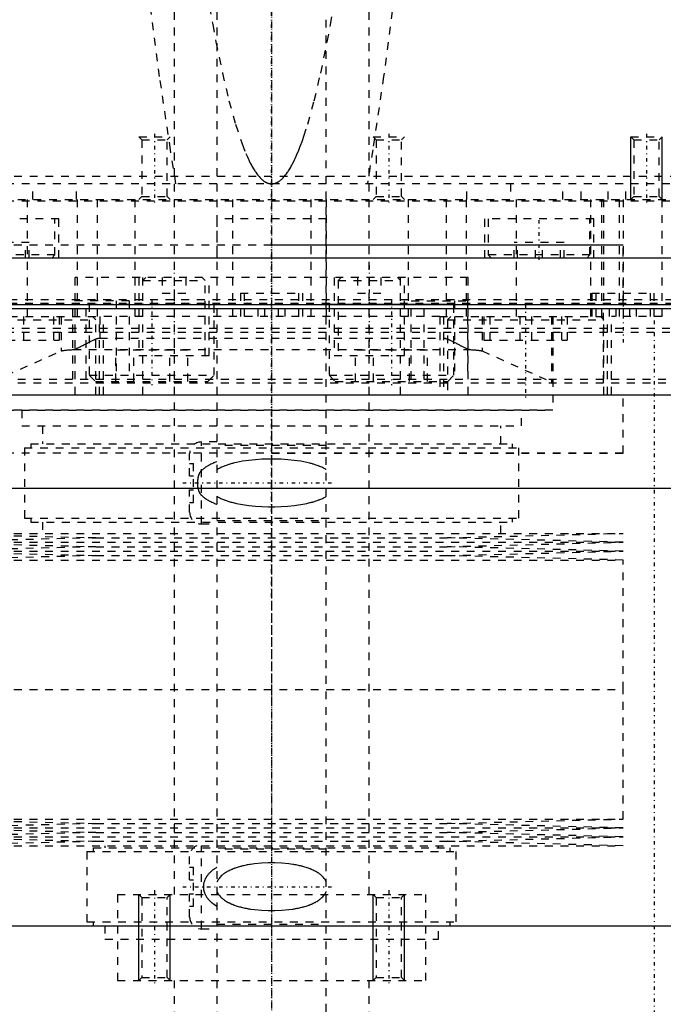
# Model space of a CAD drawing. Extents: x -120 to 120, y -136 to 715.
# Tile 3 of 12: x -32 to 50, y -71 to 56. Entities that reach past the tile are written whole.
import ezdxf

# ---------------------------------------------------------------- set-up
doc = ezdxf.new("R2010")
doc.units = 0
doc.linetypes.add('CENTER', pattern=[1.5, 0.45, -0.5, 0.05, -0.5])
doc.linetypes.add('DASHED', pattern=[2, 1, -1])
for name, color, linetype in [('AM_0', 7, 'CONTINUOUS'), ('AM_10', 7, 'CONTINUOUS'), ('AM_3', 7, 'DASHED'), ('AM_7', 7, 'CENTER')]:
    doc.layers.add(name, color=color, linetype=linetype)

msp = doc.modelspace()

# ---------------------------------------------------------------- linework, layer by layer
at = {"layer": 'AM_0', "color": 7, "linetype": 'CONTINUOUS'}
for p, q in [((100, 25), (-100, 25)), ((40.35, 25), (40.35, 25)), ((54.29, 19), (-54.29, 19)), ((54.3, 18.5), (-54.3, 18.5)), ((-68.3, 7.5), (68.3, 7.5)), ((65.59, -4.5), (-65.59, -4.5)), ((-62.39, -60.5), (62.39, -60.5))]:
    msp.add_line(p, q, dxfattribs=at)
at = {"layer": 'AM_10', "color": 7, "linetype": 'CONTINUOUS'}
for p, q in [((46, 32.5), (46, 40.5)), ((50, 32.5), (50, 40.5)), ((-17, -67.5), (-17, -56.5)), ((-13, -67.5), (-13, -56.5)), ((13, -67.5), (13, -56.5)), ((17, -67.5), (17, -56.5))]:
    msp.add_line(p, q, dxfattribs=at)
at = {"layer": 'AM_3', "color": 6, "linetype": 'DASHED'}
for p, q in [((-7, 676.5), (-7, -97.5)), ((7, -97.5), (7, 676.5)), ((-12.5, 664.5), (-12.5, -56.5)), ((12.5, -56.5), (12.5, 664.5)), ((-17, 40.5), (-16.62, 40.12)), ((-17, 40.5), (-13, 40.5)), ((-13.38, 40.12), (-13, 40.5)), ((13, 40.5), (13.38, 40.12)), ((13, 40.5), (17, 40.5)), ((16.62, 40.12), (17, 40.5)), ((46, 40.5), (46.38, 40.12)), ((46, 40.5), (50, 40.5)), ((49.62, 40.12), (50, 40.5)), ((-16.62, 40.12), (-16.62, 32.88)), ((-16.62, 40.12), (-13.38, 40.12)), ((-13.38, 32.88), (-13.38, 40.12)), ((13.38, 40.12), (13.38, 32.88)), ((13.38, 40.12), (16.62, 40.12)), ((16.62, 32.88), (16.62, 40.12)), ((46.38, 40.12), (46.38, 32.88)), ((46.38, 40.12), (49.62, 40.12)), ((49.62, 32.88), (49.62, 40.12)), ((-78.97, 35.5), (78.97, 35.5)), ((79, 34.5), (-79, 34.5)), ((-30.58, 32.5), (-30.58, 34.5)), ((-25, 32.5), (-25, 34.5)), ((25, 32.5), (25, 34.5)), ((30.58, 34.5), (30.58, 32.5)), ((37.31, 32.5), (37.31, 34.5)), ((39.62, 32.5), (39.62, 34.5)), ((43.08, 32.5), (43.08, 34.5)), ((45.38, 32.5), (45.38, 34.5)), ((50, 17.5), (50, 34.5)), ((-16.62, 32.88), (-17, 32.5)), ((-16.62, 32.88), (-13.38, 32.88)), ((-13, 32.5), (-13.38, 32.88)), ((13.38, 32.88), (13, 32.5)), ((13.38, 32.88), (16.62, 32.88)), ((17, 32.5), (16.62, 32.88)), ((46.38, 32.88), (46, 32.5)), ((46.38, 32.88), (49.62, 32.88)), ((50, 32.5), (49.62, 32.88)), ((-78.5, 32.5), (78.5, 32.5)), ((-60, 32.3), (60, 32.3)), ((-31.31, 32.5), (-31.31, 17.5)), ((-24.92, 32.5), (-24.92, 17.5)), ((-22.36, 32.5), (-22.36, 17.5)), ((-17.5, 32.5), (-17.5, 17.5)), ((-7, 32.5), (-7, 17.5)), ((-5, 32.5), (-5, 17.5)), ((5, 32.5), (5, 17.5)), ((7, 32.5), (7, 17.5)), ((17.5, 32.5), (17.5, 17.5)), ((22.36, 32.5), (22.36, 17.5)), ((24.92, 32.5), (24.92, 17.5)), ((31.31, 32.5), (31.31, 17.5)), ((40.83, 32.5), (40.83, 17.5)), ((42.23, 32.5), (42.23, 17.5)), ((42.5, 32.5), (42.5, 19.2)), ((44.5, 32.5), (44.5, 17.5)), ((45, 32.5), (45, 17.5)), ((-27.25, 30), (-41.25, 30)), ((-27.75, 25.4), (-27.75, 30)), ((-27.25, 25), (-27.25, 30)), ((-7, 30), (-7, 25)), ((7, 30), (-7, 30)), ((7, 25), (7, 30)), ((27.25, 30), (27.25, 25)), ((41.25, 30), (27.25, 30)), ((27.75, 30), (27.75, 25.4)), ((40.75, 25.4), (40.75, 30)), ((41.25, 25), (41.25, 30)), ((-45, 26.7), (45, 26.7)), ((-31.05, 27), (-37.45, 27)), ((-31.5, 25), (-31.5, 27)), ((-31.05, 25), (-31.05, 27)), ((0, 26.7), (45, 26.7)), ((31.05, 25), (31.05, 27)), ((37.45, 27), (31.05, 27)), ((31.5, 25), (31.5, 27)), ((33.8, 25), (33.8, 27)), ((34.7, 25), (34.7, 27)), ((37, 25), (37, 27)), ((37.45, 25), (37.45, 27)), ((45, 19.2), (45, 26.7)), ((-27.75, 25.4), (-40.75, 25.4)), ((-28.15, 25), (-27.75, 25.4)), ((27.75, 25.4), (28.15, 25)), ((40.75, 25.4), (27.75, 25.4)), ((40.35, 25), (40.75, 25.4)), ((-25.16, 7.5), (-25.16, 22.5)), ((25.16, 22.5), (-25.16, 22.5)), ((-17, 22.5), (-17, 12.5)), ((-16.1, 22.5), (-16.5, 22.1)), ((-16.5, 7.5), (-16.5, 22.5)), ((-16.5, 22.1), (-8.5, 22.1)), ((-14, 22.5), (-14, 20.5)), ((-12.5, 22.5), (-12.5, 20.5)), ((-11, 22.5), (-11, 20.5)), ((-8.5, 22.1), (-8.9, 22.5)), ((-8.5, 12.5), (-8.5, 22.1)), ((-8, 12.5), (-8, 22.5)), ((8, 22.5), (8, 12.5)), ((8.9, 22.5), (8.5, 22.1)), ((8.5, 22.1), (8.5, 12.5)), ((8.5, 22.1), (16.5, 22.1)), ((11, 22.5), (11, 20.5)), ((12.5, 22.5), (12.5, 20.5)), ((14, 22.5), (14, 20.5)), ((16.5, 22.1), (16.1, 22.5)), ((16.5, 7.5), (16.5, 22.5)), ((17, 12.5), (17, 22.5)), ((25.16, 7.5), (25.16, 22.5)), ((-14, 20.5), (-11, 20.5)), ((-4, 20.5), (-4, 17.5)), ((-4, 20.5), (4, 20.5)), ((-3.5, 20.5), (-3.5, 17.5)), ((3.5, 17.5), (3.5, 20.5)), ((4, 17.5), (4, 20.5)), ((11, 20.5), (14, 20.5)), ((41, 20.5), (41, 17.5)), ((41, 20.5), (49, 20.5)), ((41.5, 20.5), (41.5, 17.5)), ((48.5, 17.5), (48.5, 20.5)), ((49, 17.5), (49, 20.5)), ((-77.58, 19.2), (77.58, 19.2)), ((-77.57, 19.7), (77.57, 19.7)), ((-18.23, 19.5), (-25.44, 19.5)), ((-25.44, 9.5), (-25.44, 19.5)), ((-23.77, 9.5), (-23.77, 19.5)), ((-23.25, 19.2), (-23.35, 19.1)), ((-23.35, 19.1), (-23.35, 10)), ((-23.35, 19.1), (-7.35, 19.1)), ((-19.89, 19.5), (-19.89, 9.5)), ((-18.23, 19.5), (-18.23, 9.5)), ((-7.35, 19.1), (-7.45, 19.2)), ((-7.35, 10), (-7.35, 19.1)), ((7.45, 19.2), (7.35, 19.1)), ((7.35, 19.1), (7.35, 10)), ((7.35, 19.1), (23.35, 19.1)), ((17.89, 19.5), (25.09, 19.5)), ((17.89, 9.5), (17.89, 19.5)), ((19.55, 9.5), (19.55, 19.5)), ((23.35, 19.1), (23.25, 19.2)), ((23.35, 10), (23.35, 19.1)), ((23.43, 19.5), (23.43, 9.5)), ((25.09, 19.5), (25.09, 9.5)), ((42.5, 9), (42.5, 19.2)), ((-1.73, 17.5), (-1.73, 18.5)), ((-0.87, 17.5), (-0.87, 18.5)), ((0.87, 17.5), (0.87, 18.5)), ((1.73, 17.5), (1.73, 18.5)), ((43.27, 17.5), (43.27, 18.5)), ((44.13, 17.5), (44.13, 18.5)), ((45.87, 17.5), (45.87, 18.5)), ((46.73, 17.5), (46.73, 18.5)), ((-43.53, 17.5), (-21.53, 17.5)), ((-42.53, 17.1), (-22.53, 17.1)), ((-31.77, 17.5), (-31.77, 14.5)), ((-27.95, 17.5), (-27.95, 14.5)), ((-27.19, 17.5), (-27.19, 14.5)), ((-26.96, 17.5), (-26.96, 13.1)), ((-22.53, 17.1), (-22.93, 17.5)), ((-22.53, 7.5), (-22.53, 17.1)), ((-22.03, 7.5), (-22.03, 17.5)), ((-22, 17.5), (-22, 14.74)), ((21.53, 17.5), (-21.53, 17.5)), ((-21.53, 7.5), (-21.53, 17.5)), ((21.53, 17.5), (21.53, 7.5)), ((21.53, 17.5), (43.53, 17.5)), ((22, 17.5), (22, 14.74)), ((22.03, 17.5), (22.03, 7.5)), ((22.93, 17.5), (22.53, 17.1)), ((22.53, 17.1), (22.53, 7.5)), ((22.53, 17.1), (42.53, 17.1)), ((26.96, 17.5), (26.96, 13.1)), ((27.19, 17.5), (27.19, 14.5)), ((27.95, 17.5), (27.95, 14.5)), ((31.77, 17.5), (31.77, 14.5)), ((33.28, 17.5), (33.28, 14.5)), ((35.82, 17.5), (35.82, 9.14)), ((36, 17.5), (36, 5.5)), ((37.11, 17.5), (37.11, 14.5)), ((37.86, 17.5), (37.86, 14.5)), ((42.53, 17.1), (42.13, 17.5)), ((42.53, 7.5), (42.53, 17.1)), ((43.03, 7.5), (43.03, 17.5)), ((50, 17.5), (43.53, 17.5)), ((43.53, 7.5), (43.53, 17.5)), ((-60, 16), (60, 16)), ((-60, 15.5), (60, 15.5)), ((-37.86, 14.5), (-27.19, 14.5)), ((-23.77, 14.01), (-23.35, 14.24)), ((-22.03, 14.74), (22.03, 14.74)), ((23.35, 14.24), (23.43, 14.2)), ((27.19, 14.5), (37.86, 14.5)), ((-35.82, 9.14), (-26.96, 13.1)), ((-25.44, 13.27), (-25.41, 13.27)), ((-25.41, 13.27), (25.41, 13.27)), ((-19.97, 9.2), (-19.97, 13.2)), ((-10.73, 13.2), (-19.97, 13.2)), ((-17.66, 9.2), (-17.66, 13.2)), ((-13.04, 9.2), (-13.04, 13.2)), ((-10.73, 9.2), (-10.73, 13.2)), ((10.73, 9.2), (10.73, 13.2)), ((19.97, 13.2), (10.73, 13.2)), ((13.04, 9.2), (13.04, 13.2)), ((17.66, 9.2), (17.66, 13.2)), ((19.97, 9.2), (19.97, 13.2)), ((25.1, 13.38), (25.16, 13.36)), ((26.96, 13.1), (35.82, 9.14)), ((-17, 12.5), (-8, 12.5)), ((8, 12.5), (17, 12.5)), ((-52.5, 9.5), (52.5, 9.5)), ((-52.5, 9), (52.5, 9)), ((-23.35, 10), (-22.55, 9.2)), ((-23.35, 10), (-7.35, 10)), ((-22.55, 9.2), (-8.15, 9.2)), ((-8.15, 9.2), (-7.35, 10)), ((7.35, 10), (8.15, 9.2)), ((7.35, 10), (23.35, 10)), ((8.15, 9.2), (22.55, 9.2)), ((22.55, 9.2), (23.35, 10)), ((45, 0), (45, 7.5)), ((45, 0), (45, 7.5)), ((-36, 5.52), (36, 5.52)), ((36, 5.5), (-36, 5.5)), ((-32, 5.5), (-32, 3.5)), ((32, 3.5), (32, 5.5)), ((-32, 3.5), (32, 3.5)), ((-29.35, 3.5), (-29.35, 1.2)), ((29.35, 1.2), (29.35, 3.5)), ((-7, 1.45), (-9, 1.45)), ((-9, -9.05), (-9, 1.45)), ((45, 0), (-45, 0)), ((-31.65, 0.7), (-31.65, -8.3)), ((-31.65, 0.7), (31.65, 0.7)), ((-30.85, 1.2), (-30.85, 0.7)), ((-30.85, 1.2), (30.85, 1.2)), ((7, 1), (-7, 1)), ((0, 0), (45, 0)), ((30.85, 0.7), (30.85, 1.2)), ((31.65, -8.3), (31.65, 0.7)), ((-10.5, -2.9), (-10.5, -0.05)), ((-10.5, -1.3), (-10, -1.3)), ((-10, -6.3), (-10, -1.3)), ((-10.5, -2.9), (-10, -2.9)), ((-10.5, -7.55), (-10.5, -4.7)), ((-10.5, -4.7), (-10, -4.7)), ((-10.5, -6.3), (-10, -6.3)), ((-31.65, -8.3), (31.65, -8.3)), ((-30.85, -8.3), (-30.85, -8.8)), ((-30.85, -8.8), (30.85, -8.8)), ((-29.35, -8.8), (-29.35, -10.25)), ((-7, -8.6), (7, -8.6)), ((29.35, -10.25), (29.35, -8.8)), ((30.85, -8.8), (30.85, -8.3)), ((-9, -9.05), (-7, -9.05)), ((-45, -10.25), (-22.5, -10.82)), ((-45, -10.25), (45, -10.25)), ((-22.5, -10.82), (-45, -11.39)), ((-22.5, -10.82), (22.5, -10.82)), ((22.5, -10.82), (45, -10.25)), ((45, -11.39), (22.5, -10.82)), ((-45, -11.39), (-22.5, -11.96)), ((-45, -11.39), (45, -11.39)), ((-22.5, -11.96), (-45, -12.53)), ((-45, -12.53), (-22.5, -13.1)), ((-45, -12.53), (45, -12.53)), ((-22.5, -11.96), (22.5, -11.96)), ((22.5, -11.96), (45, -11.39)), ((45, -12.53), (22.5, -11.96)), ((22.5, -13.1), (45, -12.53)), ((-22.5, -13.1), (-45, -13.67)), ((-45, -13.67), (45, -13.67)), ((-22.5, -13.1), (22.5, -13.1)), ((45, -13.67), (22.5, -13.1)), ((45, -30.25), (45, -13.67)), ((-45, -30.25), (45, -30.25)), ((-45, -30.25), (0, -30.25)), ((45, -46.83), (45, -30.25)), ((-45, -46.83), (-22.5, -47.4)), ((-45, -46.83), (45, -46.83)), ((-22.5, -47.4), (-45, -47.97)), ((-22.5, -47.4), (22.5, -47.4)), ((22.5, -47.4), (45, -46.83)), ((45, -47.97), (22.5, -47.4)), ((-45, -47.97), (-22.5, -48.54)), ((-45, -47.97), (45, -47.97)), ((-22.5, -48.54), (-45, -49.11)), ((-45, -49.11), (-22.5, -49.68)), ((-45, -49.11), (45, -49.11)), ((-22.5, -48.54), (22.5, -48.54)), ((22.5, -48.54), (45, -47.97)), ((45, -49.11), (22.5, -48.54)), ((22.5, -49.68), (45, -49.11)), ((-22.5, -49.68), (-45, -50.25)), ((-45, -50.25), (45, -50.25)), ((-22.5, -49.68), (22.5, -49.68)), ((-21.35, -50.25), (-21.35, -50.5)), ((-9, -60.88), (-9, -50.25)), ((21.35, -50.5), (21.35, -50.25)), ((45, -50.25), (22.5, -49.68)), ((-23.65, -51), (-23.65, -60)), ((-23.65, -51), (23.65, -51)), ((-22.85, -50.5), (-22.85, -51)), ((-22.85, -50.5), (22.85, -50.5)), ((-10.5, -54.6), (-10.5, -51.62)), ((7, -50.7), (-7, -50.7)), ((22.85, -51), (22.85, -50.5)), ((23.65, -60), (23.65, -51)), ((-10.5, -53), (-10, -53)), ((-10, -58), (-10, -53)), ((-10.5, -54.6), (-10, -54.6)), ((-19.75, -56.5), (19.75, -56.5)), ((-19.75, -56.5), (-19.75, -67.5)), ((-19.75, -56.5), (0, -56.5)), ((-17, -56.5), (-16.62, -56.88)), ((-13.38, -56.88), (-13, -56.5)), ((-10.5, -59.38), (-10.5, -56.4)), ((-10.5, -56.4), (-10, -56.4)), ((13, -56.5), (13.38, -56.88)), ((16.62, -56.88), (17, -56.5)), ((19.75, -67.5), (19.75, -56.5)), ((-16.62, -56.88), (-16.62, -67.12)), ((-16.62, -56.88), (-13.38, -56.88)), ((-13.38, -67.12), (-13.38, -56.88)), ((13.38, -56.88), (13.38, -67.12)), ((13.38, -56.88), (16.62, -56.88)), ((16.62, -67.12), (16.62, -56.88)), ((-10.5, -58), (-10, -58)), ((-23.65, -60), (23.65, -60)), ((-22.85, -60), (-22.85, -60.5)), ((-21.35, -60.5), (-21.35, -62.2)), ((-7, -60.3), (7, -60.3)), ((21.35, -62.2), (21.35, -60.5)), ((22.85, -60.5), (22.85, -60)), ((-9, -60.88), (-7, -60.88)), ((-21.35, -62.2), (21.35, -62.2)), ((-19.75, -67.5), (19.75, -67.5)), ((-16.62, -67.12), (-17, -67.5)), ((-16.62, -67.12), (-13.38, -67.12)), ((-13, -67.5), (-13.38, -67.12)), ((-12.5, -67.5), (-12.5, -81)), ((12.5, -80.5), (12.5, -67.5)), ((13.38, -67.12), (13, -67.5)), ((13.38, -67.12), (16.62, -67.12)), ((17, -67.5), (16.62, -67.12))]:
    msp.add_line(p, q, dxfattribs=at)
for points in [[(-12.26, 34.5, 0), (-12.95, 38.84, 0), (-14.34, 48.23, 0), (-15.71, 58.58, 0), (-16.4, 64.1, 0)], [(16.4, 64.1, 0), (15.71, 58.58, 0), (14.34, 48.23, 0), (12.95, 38.84, 0), (12.26, 34.5, 0)], [(-7.96, 57.2, 0), (-7.54, 54.88, 0), (-7.13, 52.68, 0), (-6.29, 48.66, 0), (-5.46, 45.14, 0), (-4.62, 42.12, 0), (-3.78, 39.6, 0), (-3.29, 38.36, 0), (-3.15, 38.04, 0), (-3.01, 37.73, 0), (-2.94, 37.59, 0), (-2.87, 37.44, 0), (-2.73, 37.16, 0), (-2.59, 36.89, 0), (-2.52, 36.77, 0), (-2.45, 36.64, 0), (-2.31, 36.41, 0), (-2.17, 36.18, 0), (-2.1, 36.07, 0), (-2.03, 35.97, 0), (-1.89, 35.78, 0), (-1.75, 35.59, 0), (-1.61, 35.43, 0), (-1.47, 35.27, 0), (-1.33, 35.13, 0), (-1.26, 35.07, 0), (-1.19, 35.01, 0), (-1.05, 34.89, 0), (-0.91, 34.8, 0), (-0.83, 34.74, 0), (-0.81, 34.73, 0), (-0.78, 34.72, 0), (-0.77, 34.71, 0), (-0.76, 34.71, 0), (-0.74, 34.69, 0), (-0.71, 34.68, 0), (-0.69, 34.67, 0), (-0.67, 34.66, 0), (-0.64, 34.65, 0), (-0.63, 34.64, 0), (-0.62, 34.64, 0), (-0.6, 34.63, 0), (-0.57, 34.62, 0), (-0.55, 34.61, 0), (-0.53, 34.6, 0), (-0.5, 34.59, 0), (-0.49, 34.59, 0), (-0.48, 34.58, 0), (-0.46, 34.57, 0), (-0.43, 34.57, 0), (-0.42, 34.56, 0), (-0.41, 34.56, 0), (-0.39, 34.55, 0), (-0.36, 34.55, 0), (-0.35, 34.54, 0), (-0.34, 34.54, 0), (-0.32, 34.54, 0), (-0.29, 34.53, 0), (-0.27, 34.53, 0), (-0.25, 34.52, 0), (-0.22, 34.52, 0), (-0.21, 34.52, 0), (-0.2, 34.51, 0), (-0.18, 34.51, 0), (-0.15, 34.51, 0), (-0.13, 34.51, 0), (-0.11, 34.5, 0), (-0.08, 34.5, 0), (-0.07, 34.5, 0), (-0.06, 34.5, 0), (-0.04, 34.5, 0), (-0.01, 34.5, 0), (0, 34.5, 0)], [(0, 34.5, 0), (0.01, 34.5, 0), (0.04, 34.5, 0), (0.06, 34.5, 0), (0.07, 34.5, 0), (0.08, 34.5, 0), (0.11, 34.5, 0), (0.13, 34.51, 0), (0.15, 34.51, 0), (0.18, 34.51, 0), (0.2, 34.51, 0), (0.21, 34.52, 0), (0.22, 34.52, 0), (0.25, 34.52, 0), (0.27, 34.53, 0), (0.29, 34.53, 0), (0.32, 34.54, 0), (0.34, 34.54, 0), (0.35, 34.54, 0), (0.36, 34.55, 0), (0.39, 34.55, 0), (0.41, 34.56, 0), (0.42, 34.56, 0), (0.43, 34.57, 0), (0.46, 34.57, 0), (0.48, 34.58, 0), (0.49, 34.59, 0), (0.5, 34.59, 0), (0.53, 34.6, 0), (0.55, 34.61, 0), (0.57, 34.62, 0), (0.6, 34.63, 0), (0.62, 34.64, 0), (0.63, 34.64, 0), (0.64, 34.65, 0), (0.67, 34.66, 0), (0.69, 34.67, 0), (0.71, 34.68, 0), (0.74, 34.69, 0), (0.76, 34.71, 0), (0.77, 34.71, 0), (0.78, 34.72, 0), (0.81, 34.73, 0), (0.83, 34.74, 0), (0.85, 34.76, 0), (0.88, 34.77, 0), (0.9, 34.79, 0), (0.91, 34.8, 0), (0.92, 34.8, 0), (0.95, 34.82, 0), (0.97, 34.83, 0), (1.05, 34.89, 0), (1.19, 35.01, 0), (1.26, 35.07, 0), (1.33, 35.13, 0), (1.47, 35.27, 0), (1.61, 35.43, 0), (1.75, 35.59, 0), (1.89, 35.78, 0), (2.03, 35.97, 0), (2.1, 36.07, 0), (2.17, 36.18, 0), (2.31, 36.41, 0), (2.45, 36.64, 0), (2.52, 36.77, 0), (2.59, 36.89, 0), (2.73, 37.16, 0), (2.87, 37.44, 0), (2.94, 37.59, 0), (3.01, 37.73, 0), (3.15, 38.04, 0), (3.29, 38.36, 0), (3.43, 38.7, 0), (3.57, 39.05, 0), (3.71, 39.41, 0), (3.78, 39.6, 0), (3.85, 39.79, 0), (3.99, 40.18, 0), (4.13, 40.59, 0), (4.62, 42.12, 0), (5.46, 45.14, 0), (6.29, 48.66, 0), (7.13, 52.68, 0), (7.54, 54.88, 0), (7.96, 57.2, 0)], [(-25.16, 13.36, 0), (-25.13, 13.37, 0), (-25.05, 13.4, 0), (-24.98, 13.43, 0), (-24.94, 13.44, 0), (-24.91, 13.46, 0), (-24.83, 13.49, 0), (-24.76, 13.52, 0), (-24.68, 13.56, 0), (-24.61, 13.59, 0), (-24.53, 13.63, 0), (-24.49, 13.65, 0), (-24.45, 13.67, 0), (-24.37, 13.7, 0), (-24.3, 13.74, 0), (-24.22, 13.78, 0), (-24.14, 13.82, 0), (-24.06, 13.87, 0), (-24.02, 13.89, 0), (-23.98, 13.91, 0), (-23.9, 13.95, 0), (-23.82, 13.99, 0), (-23.77, 14.01, 0)], [(-23.35, 14.24, 0), (-23.22, 14.31, 0), (-22.95, 14.44, 0), (-22.79, 14.52, 0), (-22.74, 14.54, 0), (-22.69, 14.56, 0), (-22.67, 14.57, 0), (-22.65, 14.58, 0), (-22.6, 14.6, 0), (-22.55, 14.62, 0), (-22.53, 14.63, 0)], [(-22.53, 14.63, 0), (-22.52, 14.63, 0), (-22.49, 14.64, 0), (-22.46, 14.65, 0), (-22.45, 14.65, 0), (-22.44, 14.66, 0), (-22.41, 14.67, 0), (-22.38, 14.68, 0), (-22.36, 14.68, 0), (-22.33, 14.69, 0), (-22.3, 14.7, 0), (-22.29, 14.7, 0), (-22.27, 14.7, 0), (-22.25, 14.71, 0), (-22.22, 14.72, 0), (-22.19, 14.72, 0), (-22.16, 14.72, 0), (-22.13, 14.73, 0), (-22.12, 14.73, 0), (-22.1, 14.73, 0), (-22.07, 14.73, 0), (-22.04, 14.73, 0), (-22.03, 14.74, 0)], [(22.03, 14.74, 0), (22.04, 14.73, 0), (22.07, 14.73, 0), (22.1, 14.73, 0), (22.12, 14.73, 0), (22.13, 14.73, 0), (22.16, 14.72, 0), (22.19, 14.72, 0), (22.22, 14.72, 0), (22.25, 14.71, 0), (22.27, 14.7, 0), (22.29, 14.7, 0), (22.3, 14.7, 0), (22.33, 14.69, 0), (22.36, 14.68, 0), (22.38, 14.68, 0), (22.41, 14.67, 0), (22.44, 14.66, 0), (22.45, 14.65, 0), (22.46, 14.65, 0), (22.49, 14.64, 0), (22.52, 14.63, 0), (22.53, 14.63, 0)], [(22.53, 14.63, 0), (22.55, 14.62, 0), (22.6, 14.6, 0), (22.65, 14.58, 0), (22.67, 14.57, 0), (22.69, 14.56, 0), (22.74, 14.54, 0), (22.79, 14.52, 0), (22.95, 14.44, 0), (23.22, 14.31, 0), (23.35, 14.24, 0)], [(23.43, 14.2, 0), (23.48, 14.17, 0), (23.58, 14.12, 0), (23.67, 14.07, 0), (23.72, 14.04, 0), (23.77, 14.02, 0), (23.87, 13.97, 0), (23.96, 13.92, 0), (24.06, 13.87, 0), (24.15, 13.82, 0), (24.24, 13.77, 0), (24.29, 13.75, 0), (24.34, 13.72, 0), (24.43, 13.68, 0), (24.52, 13.63, 0), (24.61, 13.59, 0), (24.7, 13.55, 0), (24.79, 13.51, 0), (24.84, 13.49, 0), (24.88, 13.47, 0), (24.97, 13.43, 0), (25.05, 13.4, 0), (25.1, 13.38, 0)], [(-26.96, 13.1, 0), (-26.94, 13.1, 0), (-26.91, 13.11, 0), (-26.87, 13.12, 0), (-26.85, 13.13, 0), (-26.83, 13.13, 0), (-26.77, 13.15, 0), (-26.71, 13.16, 0), (-26.65, 13.17, 0), (-26.57, 13.18, 0), (-26.49, 13.19, 0), (-26.45, 13.19, 0), (-26.41, 13.2, 0), (-26.32, 13.21, 0), (-26.22, 13.22, 0), (-26.11, 13.23, 0), (-26, 13.23, 0), (-25.89, 13.24, 0), (-25.83, 13.25, 0), (-25.77, 13.25, 0), (-25.64, 13.26, 0), (-25.51, 13.27, 0), (-25.44, 13.27, 0)], [(-25.41, 13.27, 0), (-25.37, 13.29, 0), (-25.29, 13.31, 0), (-25.2, 13.34, 0), (-25.16, 13.36, 0)], [(25.16, 13.36, 0), (25.2, 13.34, 0), (25.29, 13.31, 0), (25.37, 13.29, 0), (25.41, 13.27, 0)], [(25.41, 13.27, 0), (25.48, 13.27, 0), (25.61, 13.26, 0), (25.74, 13.25, 0), (25.81, 13.25, 0), (25.87, 13.25, 0), (25.99, 13.24, 0), (26.1, 13.23, 0), (26.2, 13.22, 0), (26.3, 13.21, 0), (26.4, 13.2, 0), (26.44, 13.19, 0), (26.49, 13.19, 0), (26.57, 13.18, 0), (26.64, 13.17, 0), (26.71, 13.16, 0), (26.77, 13.15, 0), (26.82, 13.14, 0), (26.85, 13.13, 0), (26.87, 13.12, 0), (26.91, 13.11, 0), (26.94, 13.1, 0), (26.96, 13.1, 0)], [(35.82, 9.14, 0), (35.88, 9.12, 0), (35.95, 9.07, 0), (35.99, 9.02, 0), (36, 9, 0)], [(36, 9, 0), (36, 8.99, 0), (36, 8.99, 0), (36, 8.99, 0), (36, 8.99, 0)], [(-7, -1.07, 0), (-7.06, -1.09, 0), (-7.18, -1.14, 0), (-7.31, -1.19, 0), (-7.37, -1.21, 0), (-7.43, -1.24, 0), (-7.55, -1.29, 0), (-7.67, -1.35, 0), (-7.78, -1.41, 0), (-7.9, -1.46, 0), (-8.02, -1.53, 0), (-8.07, -1.56, 0), (-8.13, -1.59, 0), (-8.24, -1.65, 0), (-8.35, -1.72, 0), (-8.46, -1.79, 0), (-8.56, -1.86, 0), (-8.66, -1.94, 0), (-8.71, -1.98, 0), (-8.76, -2.02, 0), (-8.86, -2.1, 0), (-8.95, -2.18, 0), (-9, -2.22, 0)], [(7, -2.09, 0), (6.95, -2.06, 0), (6.84, -2, 0), (6.74, -1.94, 0), (6.68, -1.91, 0), (6.63, -1.89, 0), (6.52, -1.83, 0), (6.41, -1.78, 0), (6.3, -1.73, 0), (6.18, -1.69, 0), (6.07, -1.64, 0), (6.01, -1.62, 0), (5.95, -1.6, 0), (5.83, -1.55, 0), (5.71, -1.51, 0), (5.59, -1.47, 0), (5.47, -1.43, 0), (5.35, -1.4, 0), (5.29, -1.38, 0), (5.23, -1.36, 0), (5.1, -1.33, 0), (4.97, -1.29, 0), (4.91, -1.28, 0), (4.52, -1.18, 0), (3.72, -1.03, 0), (2.9, -0.91, 0), (2.07, -0.83, 0), (1.24, -0.77, 0), (0.41, -0.75, 0), (0, -0.74, 0), (-0.41, -0.75, 0), (-1.24, -0.77, 0), (-2.07, -0.83, 0), (-2.9, -0.91, 0), (-3.72, -1.03, 0), (-4.52, -1.18, 0), (-4.91, -1.28, 0), (-4.97, -1.29, 0), (-5.1, -1.33, 0), (-5.23, -1.36, 0), (-5.29, -1.38, 0), (-5.35, -1.4, 0), (-5.47, -1.43, 0), (-5.59, -1.47, 0), (-5.71, -1.51, 0), (-5.83, -1.55, 0), (-5.95, -1.6, 0), (-6.01, -1.62, 0), (-6.07, -1.64, 0), (-6.18, -1.69, 0), (-6.3, -1.73, 0), (-6.41, -1.78, 0), (-6.52, -1.83, 0), (-6.63, -1.89, 0), (-6.68, -1.91, 0), (-6.74, -1.94, 0), (-6.84, -2, 0), (-6.95, -2.06, 0), (-7, -2.09, 0)], [(-9, -2.22, 0), (-9.01, -2.23, 0), (-9.02, -2.24, 0), (-9.04, -2.26, 0), (-9.05, -2.27, 0), (-9.06, -2.28, 0), (-9.07, -2.29, 0), (-9.09, -2.31, 0), (-9.1, -2.33, 0), (-9.12, -2.35, 0), (-9.13, -2.37, 0), (-9.14, -2.38, 0), (-9.15, -2.39, 0), (-9.16, -2.41, 0), (-9.18, -2.44, 0), (-9.19, -2.46, 0), (-9.2, -2.48, 0), (-9.22, -2.51, 0), (-9.22, -2.52, 0), (-9.23, -2.53, 0), (-9.24, -2.56, 0), (-9.26, -2.58, 0), (-9.26, -2.59, 0), (-9.27, -2.61, 0), (-9.28, -2.63, 0), (-9.29, -2.66, 0), (-9.3, -2.67, 0), (-9.3, -2.69, 0), (-9.32, -2.71, 0), (-9.33, -2.74, 0), (-9.34, -2.77, 0), (-9.35, -2.8, 0), (-9.36, -2.83, 0), (-9.36, -2.84, 0), (-9.37, -2.86, 0), (-9.38, -2.89, 0), (-9.39, -2.92, 0), (-9.4, -2.95, 0), (-9.41, -2.98, 0), (-9.41, -3.02, 0), (-9.42, -3.03, 0), (-9.42, -3.05, 0), (-9.43, -3.08, 0), (-9.44, -3.11, 0), (-9.44, -3.15, 0), (-9.45, -3.18, 0), (-9.46, -3.21, 0), (-9.46, -3.23, 0), (-9.46, -3.25, 0), (-9.47, -3.28, 0), (-9.47, -3.31, 0), (-9.49, -3.43, 0), (-9.5, -3.64, 0), (-9.51, -3.74, 0), (-9.51, -3.84, 0), (-9.5, -4.04, 0), (-9.48, -4.25, 0), (-9.46, -4.37, 0), (-9.45, -4.4, 0), (-9.45, -4.43, 0), (-9.44, -4.45, 0), (-9.44, -4.47, 0), (-9.43, -4.5, 0), (-9.43, -4.53, 0), (-9.42, -4.56, 0), (-9.41, -4.6, 0), (-9.4, -4.63, 0), (-9.4, -4.65, 0), (-9.39, -4.66, 0), (-9.38, -4.7, 0), (-9.37, -4.73, 0), (-9.36, -4.76, 0), (-9.35, -4.79, 0), (-9.34, -4.83, 0), (-9.33, -4.84, 0), (-9.33, -4.86, 0), (-9.31, -4.89, 0), (-9.3, -4.92, 0), (-9.3, -4.93, 0), (-9.29, -4.95, 0), (-9.27, -4.98, 0), (-9.26, -5.01, 0), (-9.25, -5.03, 0), (-9.25, -5.04, 0), (-9.23, -5.07, 0), (-9.22, -5.1, 0), (-9.2, -5.12, 0), (-9.18, -5.15, 0), (-9.17, -5.18, 0), (-9.16, -5.19, 0), (-9.15, -5.2, 0), (-9.13, -5.23, 0), (-9.12, -5.25, 0), (-9.1, -5.27, 0), (-9.08, -5.29, 0), (-9.06, -5.31, 0), (-9.05, -5.32, 0), (-9.05, -5.33, 0), (-9.03, -5.35, 0), (-9.01, -5.37, 0), (-9, -5.38, 0)], [(-9, -5.38, 0), (-8.95, -5.42, 0), (-8.86, -5.5, 0), (-8.76, -5.58, 0), (-8.71, -5.62, 0), (-8.66, -5.66, 0), (-8.56, -5.74, 0), (-8.46, -5.81, 0), (-8.35, -5.88, 0), (-8.24, -5.95, 0), (-8.13, -6.01, 0), (-8.07, -6.04, 0), (-8.02, -6.07, 0), (-7.9, -6.14, 0), (-7.78, -6.19, 0), (-7.67, -6.25, 0), (-7.55, -6.31, 0), (-7.43, -6.36, 0), (-7.37, -6.39, 0), (-7.31, -6.41, 0), (-7.18, -6.46, 0), (-7.06, -6.51, 0), (-7, -6.53, 0)], [(-7, -5.51, 0), (-6.95, -5.54, 0), (-6.84, -5.6, 0), (-6.74, -5.66, 0), (-6.68, -5.69, 0), (-6.63, -5.71, 0), (-6.52, -5.77, 0), (-6.41, -5.82, 0), (-6.3, -5.87, 0), (-6.18, -5.91, 0), (-6.07, -5.96, 0), (-6.01, -5.98, 0), (-5.95, -6, 0), (-5.83, -6.05, 0), (-5.71, -6.09, 0), (-5.59, -6.13, 0), (-5.47, -6.17, 0), (-5.35, -6.2, 0), (-5.29, -6.22, 0), (-5.23, -6.24, 0), (-5.1, -6.27, 0), (-4.97, -6.31, 0), (-4.91, -6.32, 0), (-4.52, -6.42, 0), (-3.72, -6.57, 0), (-2.9, -6.69, 0), (-2.07, -6.77, 0), (-1.24, -6.83, 0), (-0.41, -6.85, 0), (0, -6.86, 0), (0.41, -6.85, 0), (1.24, -6.83, 0), (2.07, -6.77, 0), (2.9, -6.69, 0), (3.72, -6.57, 0), (4.52, -6.42, 0), (4.91, -6.32, 0), (4.97, -6.31, 0), (5.1, -6.27, 0), (5.23, -6.24, 0), (5.29, -6.22, 0), (5.35, -6.2, 0), (5.47, -6.17, 0), (5.59, -6.13, 0), (5.71, -6.09, 0), (5.83, -6.05, 0), (5.95, -6, 0), (6.01, -5.98, 0), (6.07, -5.96, 0), (6.18, -5.91, 0), (6.3, -5.87, 0), (6.41, -5.82, 0), (6.52, -5.77, 0), (6.63, -5.71, 0), (6.68, -5.69, 0), (6.74, -5.66, 0), (6.84, -5.6, 0), (6.95, -5.54, 0), (7, -5.51, 0)], [(7, -54.88, 0), (7, -54.87, 0), (6.99, -54.85, 0), (6.98, -54.82, 0), (6.97, -54.81, 0), (6.96, -54.8, 0), (6.95, -54.78, 0), (6.94, -54.76, 0), (6.93, -54.73, 0), (6.92, -54.71, 0), (6.91, -54.69, 0), (6.9, -54.68, 0), (6.9, -54.67, 0), (6.88, -54.65, 0), (6.87, -54.63, 0), (6.82, -54.55, 0), (6.78, -54.49, 0), (6.74, -54.43, 0), (6.65, -54.32, 0), (6.55, -54.22, 0), (6.45, -54.12, 0), (6.35, -54.03, 0), (6.25, -53.94, 0), (6.19, -53.9, 0), (6.14, -53.86, 0), (6.03, -53.78, 0), (5.91, -53.7, 0), (5.8, -53.63, 0), (5.68, -53.56, 0), (5.56, -53.5, 0), (5.5, -53.47, 0), (5.44, -53.44, 0), (5.32, -53.38, 0), (5.19, -53.32, 0), (5.13, -53.29, 0), (5.06, -53.27, 0), (4.94, -53.21, 0), (4.81, -53.16, 0), (4.74, -53.14, 0), (4.67, -53.12, 0), (4.54, -53.07, 0), (4.41, -53.03, 0), (4.27, -52.99, 0), (4.13, -52.95, 0), (3.99, -52.91, 0), (3.92, -52.89, 0), (3.85, -52.87, 0), (3.71, -52.84, 0), (3.57, -52.8, 0), (3.43, -52.77, 0), (3.28, -52.74, 0), (3.14, -52.71, 0), (3.07, -52.7, 0), (2.99, -52.69, 0), (2.85, -52.66, 0), (2.7, -52.64, 0), (2.19, -52.57, 0), (1.3, -52.49, 0), (0.43, -52.45, 0), (0, -52.44, 0), (-0.43, -52.45, 0), (-1.3, -52.49, 0), (-2.19, -52.57, 0), (-2.7, -52.64, 0), (-2.85, -52.66, 0), (-2.99, -52.69, 0), (-3.07, -52.7, 0), (-3.14, -52.71, 0), (-3.28, -52.74, 0), (-3.43, -52.77, 0), (-3.57, -52.8, 0), (-3.71, -52.84, 0), (-3.85, -52.87, 0), (-3.92, -52.89, 0), (-3.99, -52.91, 0), (-4.13, -52.95, 0), (-4.27, -52.99, 0), (-4.41, -53.03, 0), (-4.54, -53.07, 0), (-4.67, -53.12, 0), (-4.74, -53.14, 0), (-4.81, -53.16, 0), (-4.94, -53.21, 0), (-5.06, -53.27, 0), (-5.13, -53.29, 0), (-5.19, -53.32, 0), (-5.32, -53.38, 0), (-5.44, -53.44, 0), (-5.5, -53.47, 0), (-5.56, -53.5, 0), (-5.68, -53.56, 0), (-5.8, -53.63, 0), (-5.91, -53.7, 0), (-6.03, -53.78, 0), (-6.14, -53.86, 0), (-6.19, -53.9, 0), (-6.25, -53.94, 0), (-6.35, -54.03, 0), (-6.45, -54.12, 0), (-6.55, -54.22, 0), (-6.65, -54.32, 0), (-6.74, -54.43, 0), (-6.78, -54.49, 0), (-6.82, -54.55, 0), (-6.87, -54.63, 0), (-6.88, -54.65, 0), (-6.9, -54.67, 0), (-6.9, -54.68, 0), (-6.91, -54.69, 0), (-6.92, -54.71, 0), (-6.93, -54.73, 0), (-6.94, -54.76, 0), (-6.95, -54.78, 0), (-6.96, -54.8, 0), (-6.97, -54.81, 0), (-6.98, -54.82, 0), (-6.99, -54.85, 0), (-7, -54.87, 0), (-7, -54.88, 0)], [(-7, -53, 0), (-7.15, -53.1, 0), (-7.33, -53.21, 0), (-7.38, -53.25, 0), (-7.42, -53.28, 0), (-7.45, -53.3, 0), (-7.47, -53.32, 0), (-7.52, -53.35, 0), (-7.57, -53.39, 0), (-7.61, -53.43, 0), (-7.66, -53.46, 0), (-7.7, -53.5, 0), (-7.72, -53.52, 0), (-7.75, -53.54, 0), (-7.79, -53.58, 0), (-7.83, -53.62, 0), (-7.85, -53.64, 0), (-7.88, -53.66, 0), (-7.92, -53.7, 0), (-7.96, -53.74, 0), (-7.98, -53.76, 0), (-8, -53.78, 0), (-8.04, -53.82, 0), (-8.07, -53.87, 0), (-8.11, -53.91, 0), (-8.15, -53.95, 0), (-8.18, -54, 0), (-8.2, -54.02, 0), (-8.22, -54.04, 0), (-8.25, -54.09, 0), (-8.28, -54.13, 0), (-8.32, -54.18, 0), (-8.35, -54.23, 0), (-8.38, -54.28, 0), (-8.39, -54.3, 0), (-8.41, -54.33, 0), (-8.44, -54.38, 0), (-8.47, -54.43, 0), (-8.5, -54.49, 0), (-8.52, -54.54, 0), (-8.55, -54.6, 0), (-8.56, -54.62, 0), (-8.57, -54.65, 0), (-8.59, -54.71, 0), (-8.61, -54.77, 0), (-8.63, -54.82, 0), (-8.65, -54.88, 0), (-8.67, -54.94, 0), (-8.68, -54.97, 0), (-8.68, -55, 0), (-8.7, -55.06, 0), (-8.71, -55.12, 0), (-8.72, -55.18, 0), (-8.73, -55.24, 0), (-8.73, -55.3, 0), (-8.73, -55.33, 0), (-8.74, -55.35, 0), (-8.74, -55.41, 0), (-8.74, -55.47, 0), (-8.74, -55.5, 0), (-8.74, -55.53, 0), (-8.74, -55.59, 0), (-8.74, -55.65, 0), (-8.73, -55.67, 0), (-8.73, -55.7, 0), (-8.73, -55.76, 0), (-8.72, -55.82, 0), (-8.71, -55.88, 0), (-8.7, -55.94, 0), (-8.68, -56, 0), (-8.68, -56.03, 0), (-8.67, -56.06, 0), (-8.65, -56.12, 0), (-8.63, -56.18, 0), (-8.61, -56.23, 0), (-8.59, -56.29, 0), (-8.57, -56.35, 0), (-8.56, -56.38, 0), (-8.55, -56.4, 0), (-8.52, -56.46, 0), (-8.5, -56.51, 0), (-8.47, -56.57, 0), (-8.44, -56.62, 0), (-8.41, -56.67, 0), (-8.39, -56.7, 0), (-8.38, -56.72, 0), (-8.35, -56.77, 0), (-8.32, -56.82, 0), (-8.28, -56.87, 0), (-8.25, -56.91, 0), (-8.22, -56.96, 0), (-8.2, -56.98, 0), (-8.18, -57, 0), (-8.15, -57.05, 0), (-8.11, -57.09, 0), (-8.07, -57.13, 0), (-8.04, -57.18, 0), (-8, -57.22, 0), (-7.98, -57.24, 0), (-7.96, -57.26, 0), (-7.92, -57.3, 0), (-7.88, -57.34, 0), (-7.85, -57.36, 0), (-7.83, -57.38, 0), (-7.79, -57.42, 0), (-7.75, -57.46, 0), (-7.72, -57.48, 0), (-7.7, -57.5, 0), (-7.66, -57.54, 0), (-7.61, -57.57, 0), (-7.57, -57.61, 0), (-7.52, -57.65, 0), (-7.47, -57.68, 0), (-7.45, -57.7, 0), (-7.42, -57.72, 0), (-7.38, -57.75, 0), (-7.33, -57.79, 0), (-7.15, -57.9, 0), (-7, -58, 0)], [(-7, -56.12, 0), (-7, -56.13, 0), (-6.99, -56.15, 0), (-6.98, -56.18, 0), (-6.97, -56.19, 0), (-6.96, -56.2, 0), (-6.95, -56.22, 0), (-6.94, -56.24, 0), (-6.93, -56.27, 0), (-6.92, -56.29, 0), (-6.91, -56.31, 0), (-6.9, -56.32, 0), (-6.9, -56.33, 0), (-6.88, -56.35, 0), (-6.87, -56.37, 0), (-6.82, -56.45, 0), (-6.78, -56.51, 0), (-6.74, -56.57, 0), (-6.65, -56.68, 0), (-6.55, -56.78, 0), (-6.45, -56.88, 0), (-6.35, -56.97, 0), (-6.25, -57.06, 0), (-6.19, -57.1, 0), (-6.14, -57.14, 0), (-6.03, -57.22, 0), (-5.91, -57.3, 0), (-5.8, -57.37, 0), (-5.68, -57.44, 0), (-5.56, -57.5, 0), (-5.5, -57.53, 0), (-5.44, -57.56, 0), (-5.32, -57.62, 0), (-5.19, -57.68, 0), (-5.13, -57.71, 0), (-5.06, -57.73, 0), (-4.94, -57.79, 0), (-4.81, -57.84, 0), (-4.74, -57.86, 0), (-4.67, -57.88, 0), (-4.54, -57.93, 0), (-4.41, -57.97, 0), (-4.27, -58.01, 0), (-4.13, -58.05, 0), (-3.99, -58.09, 0), (-3.92, -58.11, 0), (-3.85, -58.13, 0), (-3.71, -58.16, 0), (-3.57, -58.2, 0), (-3.43, -58.23, 0), (-3.28, -58.26, 0), (-3.14, -58.29, 0), (-3.07, -58.3, 0), (-2.99, -58.31, 0), (-2.85, -58.34, 0), (-2.7, -58.36, 0), (-2.19, -58.43, 0), (-1.3, -58.51, 0), (-0.43, -58.55, 0), (0, -58.56, 0), (0.43, -58.55, 0), (1.3, -58.51, 0), (2.19, -58.43, 0), (2.7, -58.36, 0), (2.85, -58.34, 0), (2.99, -58.31, 0), (3.07, -58.3, 0), (3.14, -58.29, 0), (3.28, -58.26, 0), (3.43, -58.23, 0), (3.57, -58.2, 0), (3.71, -58.16, 0), (3.85, -58.13, 0), (3.92, -58.11, 0), (3.99, -58.09, 0), (4.13, -58.05, 0), (4.27, -58.01, 0), (4.41, -57.97, 0), (4.54, -57.93, 0), (4.67, -57.88, 0), (4.74, -57.86, 0), (4.81, -57.84, 0), (4.94, -57.79, 0), (5.06, -57.73, 0), (5.13, -57.71, 0), (5.19, -57.68, 0), (5.32, -57.62, 0), (5.44, -57.56, 0), (5.5, -57.53, 0), (5.56, -57.5, 0), (5.68, -57.44, 0), (5.8, -57.37, 0), (5.91, -57.3, 0), (6.03, -57.22, 0), (6.14, -57.14, 0), (6.19, -57.1, 0), (6.25, -57.06, 0), (6.35, -56.97, 0), (6.45, -56.88, 0), (6.55, -56.78, 0), (6.65, -56.68, 0), (6.74, -56.57, 0), (6.78, -56.51, 0), (6.82, -56.45, 0), (6.87, -56.37, 0), (6.88, -56.35, 0), (6.9, -56.33, 0), (6.9, -56.32, 0), (6.91, -56.31, 0), (6.92, -56.29, 0), (6.93, -56.27, 0), (6.94, -56.24, 0), (6.95, -56.22, 0), (6.96, -56.2, 0), (6.97, -56.19, 0), (6.98, -56.18, 0), (6.99, -56.15, 0), (7, -56.13, 0), (7, -56.12, 0)]]:
    msp.add_polyline3d(points, dxfattribs=at)
for centre, start, end in [((-9, -0.05), 90, 180), ((-9, -7.55), 180, 270), ((-9, -51.62), 113.5565, 180), ((-9, -59.38), 180, 270)]:
    msp.add_arc(centre, 1.5, start, end, dxfattribs=at)
at = {"layer": 'AM_7', "color": 4, "linetype": 'CENTER'}
for p, q in [((0, 715.2), (0, -136.2)), ((0, -18.4), (0, 386.4)), ((0, 247.5), (0, -82.5)), ((-15, 40.9), (-15, 32.1)), ((15, 40.9), (15, 32.1)), ((48, 40.9), (48, 32.1)), ((34.25, 24.75), (34.25, 30.25)), ((0, 27.07), (0, -0.38)), ((-12.5, 24.05), (-12.5, 11.95)), ((12.5, 24.05), (12.5, 11.95)), ((45, 20.8), (45, 14.2)), ((-15.35, 19.7), (-15.35, 8.7)), ((15.35, 19.7), (15.35, 8.7)), ((32.53, 19.05), (32.53, 6.95)), ((49, 17), (49, -82)), ((0, 5.19), (0, -31.94)), ((-11.38, -3.8), (7.87, -3.8)), ((0, -28.65), (0, -63.8)), ((-15, -55.95), (-15, -68.05)), ((-11.38, -55.5), (7.87, -55.5)), ((15, -55.95), (15, -68.05))]:
    msp.add_line(p, q, dxfattribs=at)

doc.saveas('drawing.dxf')
